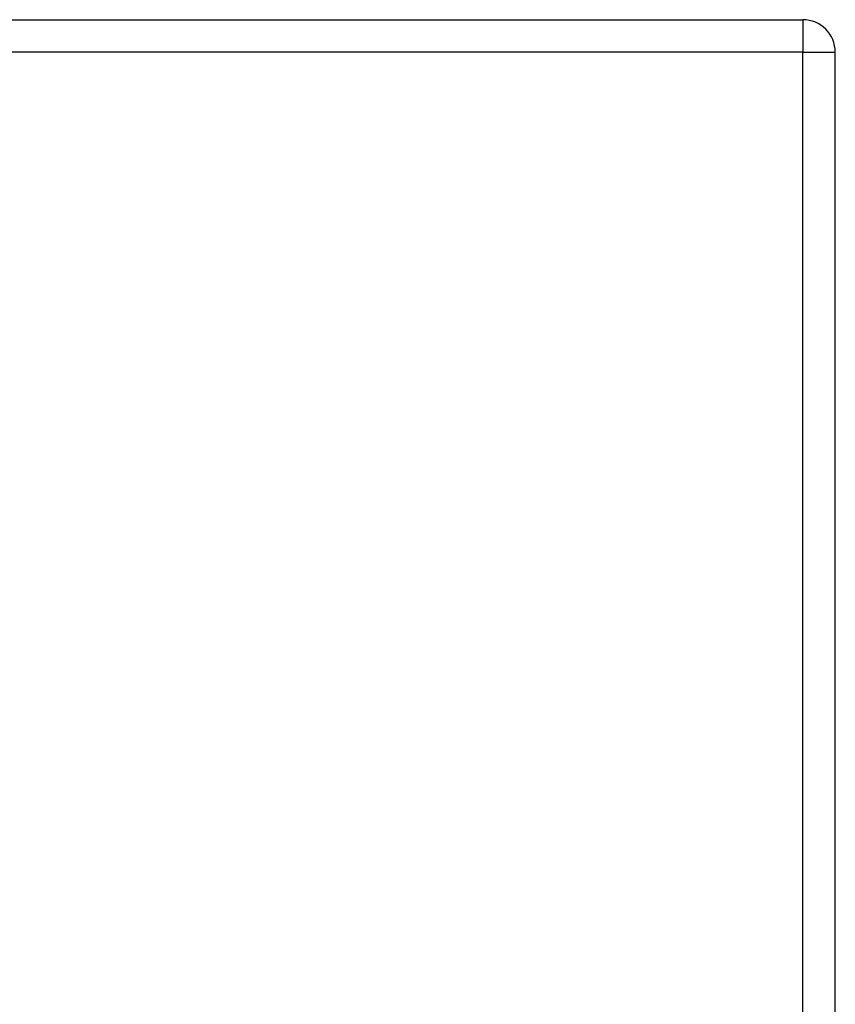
# Model space of a CAD drawing. Header units: inches. Extents: x 20 to 683, y 61 to 320.
# Tile 210 of 256: x 361.72 to 364.2, y 204.7 to 207.69. Entities that reach past the tile are written whole.
import ezdxf

# ---------------------------------------------------------------- set-up
doc = ezdxf.new("R2010")
doc.units = ezdxf.units.IN
doc.header["$MEASUREMENT"] = 0
doc.layers.add('Visible Edges(ANSI)', color=7, linetype='Continuous', lineweight=25)
doc.layers.add('Visible Tangent Edges(ANSI)', color=7, linetype='Continuous', lineweight=25)

msp = doc.modelspace()

# ---------------------------------------------------------------- linework, layer by layer
at = {"layer": 'Visible Edges(ANSI)'}
for p, q in [((292.4924, 207.6937), (364.0974, 207.6937)), ((364.1964, 183.8747), (364.1964, 207.5947))]:
    msp.add_line(p, q, dxfattribs=at)
msp.add_arc((364.0974, 207.5947), 0.099, 0, 90, dxfattribs=at)
at = {"layer": 'Visible Tangent Edges(ANSI)'}
for p, q in [((364.0974, 207.6937), (364.0974, 207.5947)), ((364.0974, 207.5947), (292.4924, 207.5947)), ((364.0974, 207.5947), (364.1964, 207.5947)), ((364.0974, 183.8747), (364.0974, 207.5947))]:
    msp.add_line(p, q, dxfattribs=at)

doc.saveas('drawing.dxf')
